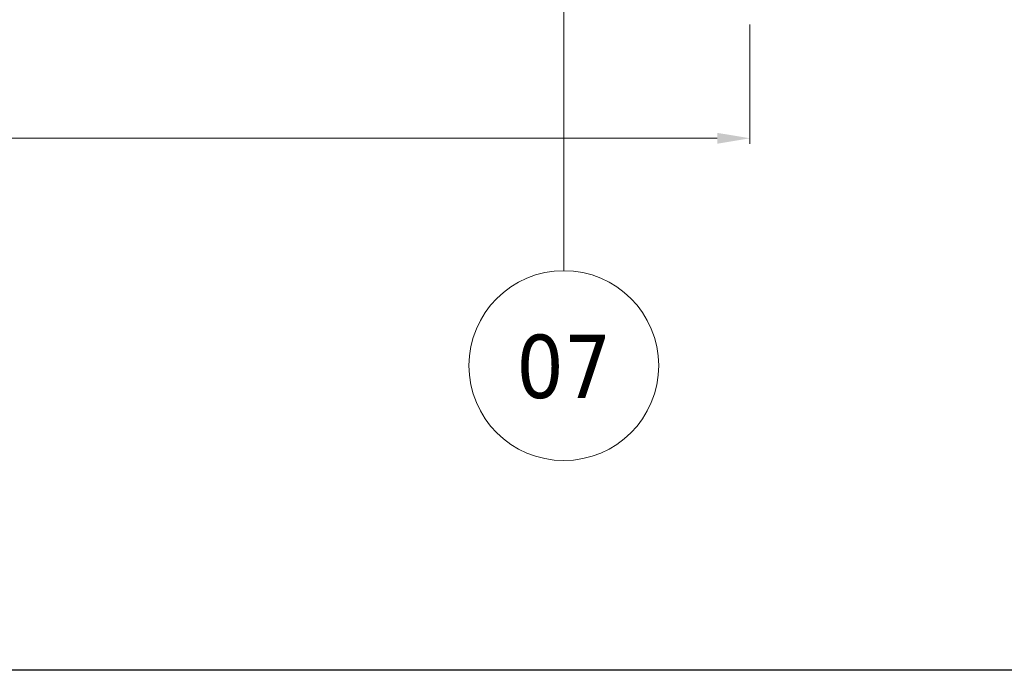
# Model space of a CAD drawing. Extents: x 50445 to 145605, y -10968 to 41989.
# Tile 13 of 256: x 56396 to 58989, y -1675 to 38. Entities that reach past the tile are written whole.
import ezdxf

# ---------------------------------------------------------------- set-up
doc = ezdxf.new("R2010")
doc.units = 0
doc.header["$LTSCALE"] = 414.30304
doc.header["$MEASUREMENT"] = 0
doc.linetypes.add('stramien', pattern=[22.225, 12.7, -3.175, 3.175, -3.175])
doc.layers.get('0').update_dxf_attribs({"linetype": 'CONTINUOUS'})
doc.layers.get('Defpoints').update_dxf_attribs({"linetype": 'CONTINUOUS'})
doc.layers.add('LIJN18', color=30, linetype='CONTINUOUS', lineweight=18)
doc.layers.add('S-GRID', color=1, linetype='CONTINUOUS', lineweight=18)
doc.styles.add('Tahoma', font='tahoma.ttf', dxfattribs={"height": 333.256173})
doc.dimstyles.get("Standard").update_dxf_attribs({"dimtxt": 0.18, "dimasz": 0.18, "dimexe": 0.18, "dimexo": 0.0625, "dimgap": 0.09, "dimtad": 0, "dimtih": 1, "dimtoh": 1, "dimdec": 4, "dimzin": 0, "dimdsep": 46, "dimtxsty": 'Standard', "dimcen": 0.09, "dimadec": 0, "dimazin": 0, "dimtfac": 1, "dimtdec": 4, "dimtofl": 0, "dimtmove": 0, "dimatfit": 3, "dimfxl": 1, "dimtolj": 1, "dimtzin": 0, "dimarcsym": 0})

# ---------------------------------------------------------------- blocks, each defined once
blk = doc.blocks.new('*D538')
at = {"layer": 'Defpoints', "color": 0, "linetype": 'Continuous', "lineweight": 0, "transparency": 16777216}
for p in [(51438.9, 39.1), (58318.9, 40.1), (51438.9, -274.2)]:
    blk.add_point(p, dxfattribs=at)
at = {"layer": 'LIJN18', "color": 0, "linetype": 'Continuous', "lineweight": 0, "transparency": 16777216}
for p, q in [((51438.9, 24.1), (51438.9, -289.2)), ((58318.9, 25.1), (58318.9, -289.2)), ((58232.9, -274.2), (51524.9, -274.2))]:
    blk.add_line(p, q, dxfattribs=at)
for points in [[(51524.9, -259.9), (51524.9, -288.6), (51438.9, -274.2)], [(58232.9, -259.9), (58232.9, -288.6), (58318.9, -274.2)]]:
    blk.add_solid(points, dxfattribs=at)
at = {"layer": 'LIJN18', "color": 0, "linetype": 'Continuous', "lineweight": 0, "transparency": 16777216, "insert": (54878.9, -206.2), "char_height": 86, "attachment_point": 5}
blk.add_mtext('\\A1;6555', dxfattribs=at)
blk = doc.blocks.new('Grid - 5 mm-3639987-plotview doorsnede C C  -  1 op 100')
at = {"layer": 'S-GRID'}
blk.add_circle((4516.6, -11135), 500, dxfattribs=at)
for start, end in [(360, 180), (180, 360)]:
    blk.add_arc((4516.6, -11135), 500, start, end, dxfattribs=at)

msp = doc.modelspace()

# ---------------------------------------------------------------- linework, layer by layer
msp.add_lwpolyline([(50444.8, -1675.3), (50444.8, 8599.8), (65294.8, 8599.8), (65294.8, -1675.3)], close=True)
at = {"layer": 'S-GRID', "linetype": 'stramien'}
msp.add_line((57828.9, -622.9), (57828.9, 529.1), dxfattribs=at)

# ---------------------------------------------------------------- block references
at = {"layer": 'S-GRID', "xscale": 0.5, "yscale": 0.5, "zscale": 0.5}
msp.add_blockref('Grid - 5 mm-3639987-plotview doorsnede C C  -  1 op 100', (55570.6, 4694.6), dxfattribs=at)

# ---------------------------------------------------------------- dimensions: what is measured, and where the dimension line sits
at = {"layer": 'LIJN18', "linetype": 'Continuous', "lineweight": 0}
dim = msp.add_linear_dim(base=(51438.9, -274.2), p1=(58318.9, 40.1), p2=(51438.9, 39.1), text='6555', dimstyle='Standard', override={"dimtxt": 86, "dimasz": 86, "dimexe": 15, "dimexo": 15, "dimgap": 25, "dimtad": 1, "dimdec": 0, "dimdsep": 0, "dimpost": '<>', "dimlwd": 0, "dimlwe": 0}, dxfattribs=at)
dim.commit()
dim.dimension.update_dxf_attribs({"geometry": '*D538', "text_midpoint": (54878.9, -206.2)})

# ---------------------------------------------------------------- next in the draw order: texts
at = {"layer": 'S-GRID', "insert": (57828.9, -791.4), "char_height": 166.63, "width": 302.385, "attachment_point": 2, "line_spacing_factor": 1.000232, "style": 'Tahoma', "bg_fill": 3, "box_fill_scale": 1.25, "bg_fill_color": 0, "bg_fill_transparency": 0}
msp.add_mtext('07', dxfattribs=at)

doc.saveas('drawing.dxf')
